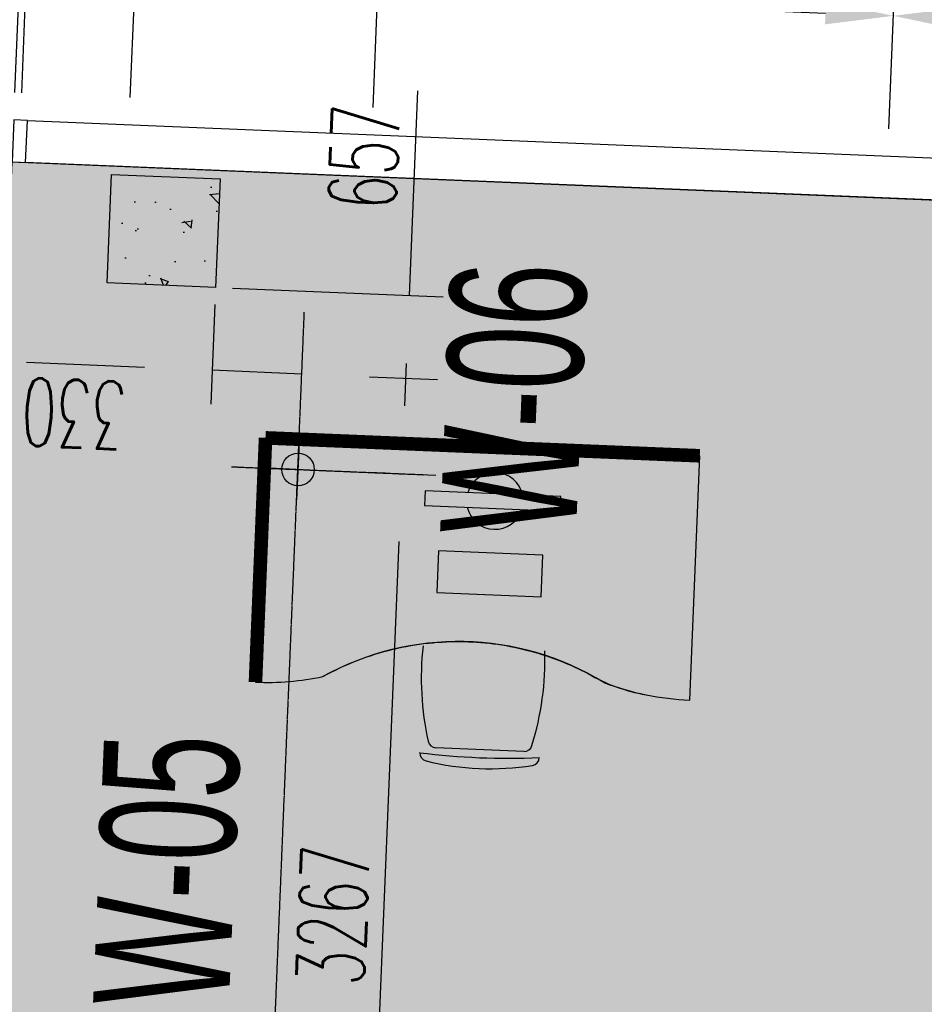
# Model space of a CAD drawing. Header units: millimetres. Extents: x 941089 to 2922714, y 799810 to 1997150.
# Tile 37 of 99: x 957283 to 960613, y 997075 to 1000700. Entities that reach past the tile are written whole.
import ezdxf

# ---------------------------------------------------------------- set-up
doc = ezdxf.new("R2010")
doc.units = ezdxf.units.MM
doc.header["$LTSCALE"] = 10
doc.header["$PDMODE"] = 3
doc.header["$PDSIZE"] = 5
for name, pattern in [('DASHDOT', [1, 0.5, -0.25, 0, -0.25]), ('FO-00 - FURN$0$CENTER2', [1.125, 0.75, -0.125, 0.125, -0.125]), ('FO-00 - FURN$0$HIDDEN2', [0.1875, 0.125, -0.0625])]:
    doc.linetypes.add(name, pattern=pattern)
doc.layers.get('DEFPOINTS').update_dxf_attribs({"color": 21})
for name, color, linetype in [('AREA NET', 21, 'DASHDOT'), ('COLS EXT-00$0$CONC-SECTION', 6, 'Continuous'), ('COLS EXT-00$0$HATCH', 22, 'Continuous'), ('FO-00 - FURN$0$DIM-GROMMETS', 21, 'Continuous'), ('FO-00 - FURN$0$FURNITURE', 22, 'Continuous'), ('FO-00 - FURN$0$GROMMETS', 2, 'Continuous'), ('FO-00$0$25', 21, 'Continuous'), ('FO-00$0$AREA GROSS', 21, 'Continuous'), ('FO-00$0$FOOTPATH - GEORGES LANE$0$25', 2, 'Continuous'), ('FO-00$0$TITLE', 21, 'Continuous'), ('L - PL-ext-00$0$WINDOW', 2, 'Continuous'), ('L - PL-ext-00$0$WINDOW DIMS', 21, 'Continuous'), ('L - PL-ext-00$0$WINDOW-SCH', 2, 'Continuous'), ('REVISION', 1, 'DASHDOT')]:
    doc.layers.add(name, color=color, linetype=linetype)
doc.layers.add('FO-00 - FURN$0$FIT OUT HATCH', color=7, linetype='FO-00 - FURN$0$HIDDEN2', true_color=0xc8e389)
doc.styles.add('FO-00 - FURN$0$Standard', font='romans.shx', dxfattribs={"width": 0.6})
doc.styles.add('L - PL-ext-00$0$SK-OFFICE-00-ELE REV A$0$STANDARD', font='ARIAL.TTF', dxfattribs={"width": 0.6, "height": 0.2})
doc.styles.add('L - PL-ext-00$0$Standard', font='romans.shx', dxfattribs={"width": 0.6})
doc.dimstyles.new('FO-00 - FURN$0$ISO-25', dxfattribs={"dimscale": 100, "dimtxt": 2.5, "dimasz": 2.5, "dimexe": 1.25, "dimexo": 0.625, "dimtad": 1, "dimdec": 0, "dimtxsty": 'FO-00 - FURN$0$Standard', "dimcen": 2.5, "dimclrd": 21, "dimclre": 21, "dimadec": 0, "dimazin": 0, "dimtfac": 1, "dimtdec": 0, "dimtmove": 0, "dimatfit": 3, "dimfxl": 0, "dimarcsym": 0})
doc.dimstyles.new('L - PL-ext-00$0$ROYCETON', dxfattribs={"dimscale": 100, "dimtxt": 2.5, "dimasz": 2.5, "dimexe": 2, "dimexo": 1, "dimgap": 1, "dimtad": 1, "dimdec": 0, "dimtxsty": 'L - PL-ext-00$0$Standard', "dimcen": 2.5, "dimclrd": 256, "dimclre": 256, "dimclrt": 2, "dimaunit": 1, "dimazin": 0, "dimtfac": 1, "dimtdec": 0, "dimtmove": 0, "dimatfit": 3, "dimfxl": 0, "dimarcsym": 0})

# ---------------------------------------------------------------- blocks, each defined once
blk = doc.blocks.new('COLS EXT-00')
at = {"layer": 'COLS EXT-00$0$HATCH'}
h = blk.add_hatch(dxfattribs=at)
h.set_pattern_fill('AR-CONC', color=256, scale=2, angle=84.0126438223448, style=0)
h.set_pattern_definition([(137.6335556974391, (30410.72573785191, 2074573.680730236), (46.89597805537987, 362.7423321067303), [38.09999999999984, -419.0999999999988]), (82.63355569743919, (30410.72573785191, 2074573.680730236), (-384.6978012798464, -54.64789089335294), [30.47999999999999, -335.2799999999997]), (188.0845556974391, (30414.63371717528, 2074603.909147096), (-337.8000312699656, 308.0956855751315), [32.37999999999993, -356.1799999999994]), (133.8177556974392, (30309.2123840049, 2074577.875845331), (106.3989269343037, 538.223822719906), [57.14999999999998, -628.6499999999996]), (184.2691556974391, (30318.07890498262, 2074622.7277927), (-474.8240141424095, 494.8361957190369), [48.57000000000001, -534.27]), (78.81755569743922, (30309.2123840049, 2074577.875845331), (-474.8231081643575, 494.836901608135), [45.71999999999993, -502.9199999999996]), (108.633555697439, (30336.68828001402, 2074627.583743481), (216.8771188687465, 294.5259709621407), [38.09999999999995, -419.0999999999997]), (53.63355569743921, (30336.68828001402, 2074627.583743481), (-362.9581015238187, 138.709072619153), [30.48000000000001, -335.28]), (159.0849556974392, (30354.76131415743, 2074652.127430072), (-146.0818366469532, 433.2342433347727), [32.37999999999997, -356.1799999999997]), (125.1335556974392, (30410.72573785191, 2074573.680730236), (-168.7107979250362, 13.15457863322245), [0, -331.216, 0, -340.36, 0, -336.55]), (95.13355569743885, (30410.72573785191, 2074573.680730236), (-194.67224341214, 141.798367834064), [0, -194.0559999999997, 0, -323.5959999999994, 0, -128.2699999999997]), (55.13355569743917, (30406.04818452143, 2074460.493340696), (22.64492457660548, 270.4768371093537), [0, -127, 0, -396.2399999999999, 0, -525.7799999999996]), (45.13355569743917, (30403.95062697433, 2074409.736663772), (-38.57695701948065, 298.1054539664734), [0, -165.1, 0, -263.1440000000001, 0, -373.3800000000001])])
h.paths.add_polyline_path([(957604.5302793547, 999730.4867839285), (957621.0467955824, 1000130.145644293), (958020.7056690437, 1000113.629443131), (958004.189152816, 999713.9705827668)])
at = {"layer": 'COLS EXT-00$0$CONC-SECTION'}
blk.add_lwpolyline([(957604.5302793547, 999730.4867839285), (957621.0467955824, 1000130.145644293), (958020.7056690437, 1000113.629443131), (958004.189152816, 999713.9705827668)], close=True, dxfattribs=at)
blk = doc.blocks.new('FO-00$0$FOOTPATH - GEORGES LANE')
at = {"layer": 'FO-00$0$FOOTPATH - GEORGES LANE$0$25'}
blk.add_open_spline([(959064.1913154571, 1003448.70421467), (958983.7471377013, 1003458.392292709), (958901.6258365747, 1003468.28437242), (958734.1163570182, 1003488.112639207), (958648.728115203, 1003498.048882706), (958474.7360435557, 1003517.564934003), (958386.1374851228, 1003527.144567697), (958205.6989434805, 1003545.510637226), (958113.8622591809, 1003554.296575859), (957926.9417988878, 1003570.584574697), (957831.8577096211, 1003578.086869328), (957656.3312818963, 1003590.045852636), (957576.4285163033, 1003594.809819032), (957414.3851616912, 1003602.802928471), (957332.2465090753, 1003606.032011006), (957165.7137715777, 1003610.600204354), (957081.3193946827, 1003611.939381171), (956910.2627860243, 1003612.341244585), (956823.5821415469, 1003611.404064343), (956647.9211886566, 1003606.827396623), (956558.9408621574, 1003603.187867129), (956378.7191543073, 1003592.746761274), (956287.4818147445, 1003585.945741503), (956102.7894055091, 1003568.685964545), (956009.337712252, 1003558.226840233), (955820.3682594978, 1003533.129030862), (955724.8499665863, 1003518.489851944), (955616.1433461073, 1003499.331511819), (955603.8633843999, 1003497.131802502), (955565.6254103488, 1003490.169952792), (955539.6304867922, 1003485.276723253), (955505.3100060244, 1003478.598507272), (955497.0341458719, 1003476.971528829), (955484.4337515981, 1003474.468830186), (955480.1259305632, 1003473.608656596), (955471.5094844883, 1003471.879106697), (955467.2037045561, 1003471.010290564), (955454.2937171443, 1003468.391765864), (955445.6968621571, 1003466.629980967), (955419.9358877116, 1003461.296700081), (955402.801360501, 1003457.677277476), (955351.5175290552, 1003446.630352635), (955317.488036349, 1003439.014191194), (955199.2281543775, 1003411.569244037), (955115.8492215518, 1003390.472729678), (954936.1793136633, 1003341.413963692), (954840.3106393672, 1003312.901752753), (954651.6117479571, 1003252.442911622), (954558.78524101, 1003220.497971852), (954370.5664887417, 1003151.530590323), (954275.3696142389, 1003114.317478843), (954110.0575502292, 1003045.931257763), (954039.2440595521, 1003015.357928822), (953899.587307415, 1002952.684999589), (953830.7419040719, 1002920.584441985), (953672.8928208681, 1002844.388614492), (953584.6134238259, 1002799.787693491), (953411.2723639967, 1002708.640247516), (953326.2112751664, 1002662.094454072), (953159.1166808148, 1002567.410627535), (953077.0858344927, 1002519.273883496), (952929.3800184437, 1002429.908444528), (952863.2678950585, 1002388.873538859), (952732.9131580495, 1002306.10042227), (952668.6678549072, 1002264.360373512), (952520.369457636, 1002166.031080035), (952437.0180489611, 1002109.224364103), (952286.2768068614, 1002004.07419408), (952218.4572540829, 1001955.822010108), (952084.7406358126, 1001859.055251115), (952018.8455056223, 1001810.54191906), (951882.318293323, 1001708.550870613), (951811.878321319, 1001655.066134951), (951673.0260759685, 1001548.225389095), (951604.6108593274, 1001494.866875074), (951443.9616342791, 1001368.224830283), (951352.5835395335, 1001295.096376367), (951188.8239912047, 1001162.725354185), (951115.9176228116, 1001103.292492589), (950972.2025410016, 1000985.528359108), (950901.3957034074, 1000927.198344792), (950761.7789554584, 1000811.935261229), (950692.9690355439, 1000755.002168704), (950557.2703250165, 1000642.821288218), (950490.3827556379, 1000587.574688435), (950358.4651393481, 1000479.036050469), (950293.4372253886, 1000425.7456922), (950165.2283571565, 1000321.401907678), (950102.0473850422, 1000270.348567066), (950004.5483762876, 1000192.351384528), (949969.5978646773, 1000164.554937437), (949900.2953529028, 1000109.809452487), (949865.9451256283, 1000082.861832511), (949825.2671539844, 1000051.198975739), (949818.6453887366, 1000046.052708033), (949807.8952827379, 1000037.711204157), (949803.7598863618, 1000034.505549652), (949794.8374618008, 1000027.596081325), (949790.0436347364, 1000023.888128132), (949780.4384043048, 1000016.46722014), (949775.6291114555, 1000012.755898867), (949761.1812139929, 1000001.619182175), (949751.5225900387, 999994.1910339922), (949722.4667685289, 999971.8943664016), (949702.9896146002, 999957.0136259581), (949644.2395963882, 999912.3127578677), (949604.6482281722, 999882.4341596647), (949524.6224667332, 999822.4656686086), (949484.188506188, 999792.3761072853), (949373.6896686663, 999710.6229805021), (949302.8361471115, 999658.709551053), (949158.7824256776, 999553.8165886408), (949085.5851894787, 999500.8391878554), (948936.9618373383, 999393.5202530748), (948861.5357125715, 999339.1787714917), (948708.5922621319, 999228.8081963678), (948631.0673332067, 999172.7738023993), (948474.069424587, 999058.6526730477), (948394.5976945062, 999000.56684933), (948247.1163303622, 998891.7249196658), (948179.370991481, 998841.3339159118), (948019.7708056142, 998721.3255227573), (947927.4719892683, 998650.9431356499), (947741.2649614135, 998506.1638308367), (947647.3563732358, 998431.7664146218), (947490.8693643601, 998304.7569218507), (947428.6289300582, 998253.4563204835), (947303.769110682, 998148.6995465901), (947241.1534633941, 998095.2462702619), (947150.5865642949, 998016.3953868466), (947122.7234457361, 997991.9273852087), (947039.0911475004, 997917.8179917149), (946983.2785877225, 997867.470949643), (946914.4178211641, 997804.1209508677), (946901.3665485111, 997792.0594989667), (946866.4689850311, 997759.6586241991), (946844.7086301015, 997739.2978173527), (946801.3712361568, 997698.4350352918), (946779.7925307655, 997677.9315130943), (946715.3254255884, 997616.2083466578), (946672.7060399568, 997574.7761198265), (946545.9160925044, 997449.6588098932), (946462.8143153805, 997365.1539594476), (946299.414265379, 997194.1059559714), (946219.1161062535, 997107.5628452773), (946018.2901870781, 996884.9212568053), (945899.6759710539, 996747.510342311), (945668.8820146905, 996468.6657475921), (945556.697972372, 996327.2268498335), (945338.6124489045, 996040.7737585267), (945232.7108733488, 995895.7593940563), (945027.0587886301, 995602.5833716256), (944927.3092234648, 995454.4232344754), (944733.8387219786, 995155.3502758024), (944640.117330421, 995004.436208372), (944458.6031867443, 994700.2332077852), (944370.8104282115, 994546.9441897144), (944254.6140997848, 994335.6974608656), (944223.6861955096, 994278.6088514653), (944176.4662119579, 994190.1171385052), (944159.8961537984, 994158.8040265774), (944129.7816056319, 994101.4190292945), (944116.2008266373, 994075.3594778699), (944089.1901725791, 994023.1674619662), (944075.761921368, 993997.0380236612), (944035.7086563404, 993918.5503430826), (944009.3151323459, 993866.0927347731), (943931.0625640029, 993708.3298632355), (943880.1315428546, 993602.6345484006), (943731.0662153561, 993284.0479390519), (943636.6599588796, 993069.6559297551), (943406.5478719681, 992513.0649011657), (943278.244931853, 992168.1468102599), (943046.7066778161, 991470.4439341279), (942943.4711497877, 991117.6590771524), (942845.5998861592, 990733.0322146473), (942838.4201292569, 990704.4765311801), (942828.7288653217, 990665.4630901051), (942826.1446908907, 990655.0137249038), (942821.0005823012, 990634.119497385), (942818.4398807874, 990623.6716238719), (942810.791739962, 990592.3258239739), (942805.7382642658, 990571.4257183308), (942790.7129383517, 990508.7174798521), (942780.8761876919, 990466.9014269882), (942768.9304654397, 990415.1730582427), (942766.6556986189, 990405.2790285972), (942762.1253961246, 990385.4878076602), (942759.8704886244, 990375.5932859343), (942753.1363361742, 990345.9130603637), (942748.6876612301, 990326.1306963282), (942735.462628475, 990266.7975429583), (942726.8072619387, 990227.2606954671), (942701.3148513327, 990108.710440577), (942684.9514735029, 990029.7573578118), (942621.1814890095, 989710.64024611), (942578.7774244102, 989471.2408358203), (942511.6918216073, 989045.573547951), (942485.1599154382, 988858.8706761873), (942437.3985014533, 988487.11552512), (942416.1677572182, 988302.0549411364), (942378.3301021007, 987933.7872899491), (942361.72319848, 987750.579944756), (942332.4832768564, 987386.2260356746), (942319.8503445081, 987205.0802377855), (942297.9337138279, 986845.048404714), (942288.649979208, 986666.1587802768), (942272.8340812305, 986310.8379953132), (942266.3019655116, 986134.4066839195), (942255.4143737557, 985784.2153162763), (942251.0589441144, 985610.4560071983), (942243.9709902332, 985265.8289878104), (942241.2385325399, 985094.9584609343), (942236.8652467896, 984756.3434668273), (942235.224421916, 984588.5989152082), (942232.5227303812, 984256.4932737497), (942231.4618060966, 984092.1340141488), (942229.4283538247, 983767.0669468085), (942228.455945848, 983606.3617387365), (942226.1304612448, 983288.9034343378), (942224.7773448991, 983132.1510341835), (942222.5984129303, 982941.4141697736), (942222.1632838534, 982905.4081023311), (942221.2425851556, 982833.6435515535), (942220.7556225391, 982797.7784196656), (942219.2188628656, 982690.2215802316), (942218.0931959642, 982618.569157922), (942215.6607606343, 982475.2956965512), (942214.3540508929, 982403.6761788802), (942210.1949435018, 982188.7735369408), (942207.1034298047, 982045.445689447), (942200.4589508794, 981758.1739576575), (942196.9059786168, 981614.2305189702), (942188.2958447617, 981277.399780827), (942183.1299193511, 981084.0886554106), (942172.7398660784, 980694.4604119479), (942167.5157688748, 980498.1434070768), (942157.4656039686, 980101.5008008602), (942152.6395745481, 979901.1738531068), (942143.85657964, 979495.5655980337), (942139.8997686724, 979290.2848235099), (942133.3364399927, 978873.875450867), (942130.730060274, 978662.7469749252), (942127.3541180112, 978233.784181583), (942126.5847191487, 978015.9507896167), (942127.7537183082, 977355.495524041), (942133.0905076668, 976901.8633128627), (942146.436637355, 976366.3045295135), (942148.1482441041, 976302.0204210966), (942150.2264926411, 976228.7922615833), (942150.4727364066, 976220.1856829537), (942150.9701294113, 976202.9423228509), (942151.221202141, 976194.3086368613), (942151.9817743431, 976168.3719704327), (942152.4986275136, 976151.0333826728), (942154.0804160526, 976098.8784224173), (942155.1765753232, 976063.9228705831), (942158.6046477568, 975958.5247010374), (942161.0760139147, 975887.5515074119), (942167.7527982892, 975710.2965455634), (942172.22400805, 975603.2568695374), (942182.4212499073, 975386.7605162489), (942188.1473642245, 975277.2969933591), (942201.1436385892, 975056.282065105), (942208.4136244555, 974944.730674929), (942224.8077208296, 974719.844163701), (942233.9312537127, 974606.5106013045), (942254.3731684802, 974378.301482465), (942265.6911430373, 974263.4287308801), (942286.9636775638, 974068.4352698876), (942296.2412646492, 973988.6600145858), (942319.7502227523, 973799.5833655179), (942334.5602652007, 973690.026792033), (942367.0768248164, 973469.9651783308), (942384.7828469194, 973359.4600854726), (942420.271592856, 973156.2755141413), (942437.5381652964, 973063.7329661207), (942474.6863160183, 972878.0459361), (942494.5672569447, 972784.9051074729), (942537.2876691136, 972598.052262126), (942560.127078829, 972504.3390588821), (942609.1607753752, 972316.3643623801), (942635.3624121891, 972222.072412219), (942691.6089849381, 972032.9026787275), (942721.6535983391, 971938.0242494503), (942773.6593491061, 971784.54223025), (942794.2487962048, 971726.1129073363), (942837.2350247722, 971609.0346524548), (942859.6313287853, 971550.3877809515), (942912.2139894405, 971418.2705437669), (942942.9505317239, 971344.7467304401), (943007.8261926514, 971197.4861424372), (943041.9616851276, 971123.7552218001), (943114.0392689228, 970976.1331915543), (943151.978760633, 970902.2492592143), (943232.0611736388, 970754.5207471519), (943274.2045840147, 970680.6755764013), (943332.6465177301, 970583.7896485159), (943346.868283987, 970560.6071021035), (943375.7834239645, 970514.2814427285), (943390.4780589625, 970491.136239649), (943435.2931851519, 970421.7699564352), (943466.1450324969, 970375.6176465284), (943529.6353667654, 970283.9842116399), (943562.2567514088, 970238.5006768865), (943641.2569341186, 970132.2770178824), (943688.5024167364, 970071.6854766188), (943787.0576516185, 969951.5317832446), (943838.3682324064, 969891.9692367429), (943923.3314224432, 969798.3870293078), (943955.6016222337, 969763.9044399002), (944003.2999147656, 969714.5197579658), (944018.1291377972, 969699.3779910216), (944048.0810299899, 969669.2242893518), (944063.2056514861, 969654.2103250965), (944109.0278051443, 969609.369737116), (944140.1738288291, 969579.7443053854), (944225.4005315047, 969501.0293930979), (944280.5884367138, 969452.4969696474), (944394.3734538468, 969357.5098465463), (944452.9744288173, 969311.0534304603), (944555.9609121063, 969233.7635329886), (944599.5328744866, 969202.3094140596), (944688.2904685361, 969140.7788417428), (944733.4701530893, 969110.7065117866), (944789.1120480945, 969075.2063338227), (944798.8380966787, 969069.0564603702), (944811.9529270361, 969060.8385818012), (944815.3118030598, 969058.7404280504), (944825.4004098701, 969052.4581552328), (944832.1610837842, 969048.2745075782), (944845.6919040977, 969039.9541172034), (944852.4679227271, 969035.8136687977), (944872.8280197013, 969023.451320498), (944886.4441363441, 969015.288412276), (944910.8154100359, 969000.8633908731), (944921.5538859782, 968994.5712204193), (944938.6408678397, 968984.6600555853), (944944.9770097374, 968981.0067853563), (944957.6123352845, 968973.764759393), (944963.9327021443, 968970.1637765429), (944982.9013304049, 968959.4207285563), (944995.5571169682, 968952.3385668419), (945033.5499924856, 968931.3300685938), (945058.9127319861, 968917.6416668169), (945142.9182836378, 968873.3773024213), (945201.6500955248, 968844.1595731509), (945319.069783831, 968788.9207571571), (945377.7551767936, 968762.9005377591), (945494.8483809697, 968713.8865975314), (945553.2565679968, 968690.892453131), (945656.7454472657, 968652.510176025), (945701.9180951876, 968636.5641767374), (945800.2061853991, 968603.5074080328), (945853.24617574, 968586.7250103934), (945905.9999999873, 968570.9999999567)], degree=3, knots=[0, 0, 0, 0, 234.7028342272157, 234.7028342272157, 469.4056684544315, 469.4056684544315, 704.1085026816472, 704.1085026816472, 938.8113369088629, 938.8113369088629, 1173.514171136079, 1173.514171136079, 1364.728332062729, 1364.728332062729, 1555.94249298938, 1555.94249298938, 1747.156653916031, 1747.156653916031, 1938.370814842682, 1938.370814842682, 2129.584975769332, 2129.584975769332, 2320.799136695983, 2320.799136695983, 2512.013297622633, 2512.013297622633, 2703.227458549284, 2703.227458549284, 2727.547958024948, 2727.547958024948, 2778.838056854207, 2778.838056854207, 2795.121393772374, 2795.121393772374, 2803.613658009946, 2803.613658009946, 2812.105922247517, 2812.105922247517, 2829.09045072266, 2829.09045072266, 2863.059507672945, 2863.059507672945, 2930.997621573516, 2930.997621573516, 3100.299360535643, 3100.299360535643, 3300.514279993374, 3300.514279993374, 3500.729199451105, 3500.729199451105, 3713.272775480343, 3713.272775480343, 3876.545400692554, 3876.545400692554, 4039.818025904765, 4039.818025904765, 4256.178418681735, 4256.178418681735, 4472.538811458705, 4472.538811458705, 4688.899204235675, 4688.899204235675, 4869.023306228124, 4869.023306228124, 5049.147408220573, 5049.147408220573, 5290.588329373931, 5290.588329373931, 5493.60150722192, 5493.60150722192, 5696.614685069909, 5696.614685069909, 5920.057394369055, 5920.057394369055, 6143.500103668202, 6143.500103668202, 6452.081420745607, 6452.081420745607, 6706.694653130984, 6706.694653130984, 6961.307885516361, 6961.307885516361, 7215.921117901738, 7215.921117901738, 7470.534350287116, 7470.534350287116, 7725.147582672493, 7725.147582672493, 7979.76081505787, 7979.76081505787, 8123.935636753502, 8123.935636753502, 8268.110458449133, 8268.110458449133, 8296.20191762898, 8296.20191762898, 8313.795640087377, 8313.795640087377, 8334.203572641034, 8334.203572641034, 8354.61150519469, 8354.61150519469, 8395.427370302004, 8395.427370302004, 8477.05910051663, 8477.05910051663, 8640.322560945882, 8640.322560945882, 8803.586021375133, 8803.586021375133, 9081.962935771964, 9081.962935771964, 9360.339850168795, 9360.339850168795, 9638.716764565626, 9638.716764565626, 9917.093678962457, 9917.093678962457, 10195.47059335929, 10195.47059335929, 10428.07212613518, 10428.07212613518, 10739.08004691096, 10739.08004691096, 11050.08796768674, 11050.08796768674, 11254.1066023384, 11254.1066023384, 11458.12523699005, 11458.12523699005, 11548.68198361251, 11548.68198361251, 11729.79547685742, 11729.79547685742, 11772.15042231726, 11772.15042231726, 11843.05655320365, 11843.05655320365, 11913.96268409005, 11913.96268409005, 12055.77494586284, 12055.77494586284, 12339.39946940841, 12339.39946940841, 12623.02399295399, 12623.02399295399, 13061.1539631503, 13061.1539631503, 13499.28393334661, 13499.28393334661, 13937.41390354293, 13937.41390354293, 14375.54387373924, 14375.54387373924, 14813.67384393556, 14813.67384393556, 15251.80381413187, 15251.80381413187, 15413.52053762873, 15413.52053762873, 15501.9148491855, 15501.9148491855, 15575.32283719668, 15575.32283719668, 15648.73082520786, 15648.73082520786, 15795.54680123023, 15795.54680123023, 16089.17875327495, 16089.17875327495, 16676.44265736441, 16676.44265736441, 17600.81317776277, 17600.81317776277, 18525.18369816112, 18525.18369816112, 18599.25546792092, 18599.25546792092, 18626.3081820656, 18626.3081820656, 18653.36089621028, 18653.36089621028, 18707.46632449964, 18707.46632449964, 18815.67718107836, 18815.67718107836, 18841.30103072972, 18841.30103072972, 18866.92488038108, 18866.92488038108, 18918.17257968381, 18918.17257968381, 19020.66797828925, 19020.66797828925, 19225.65877550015, 19225.65877550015, 19850.17381685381, 19850.17381685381, 20341.37674568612, 20341.37674568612, 20832.57967451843, 20832.57967451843, 21323.78260335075, 21323.78260335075, 21814.98553218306, 21814.98553218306, 22306.18846101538, 22306.18846101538, 22797.39138984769, 22797.39138984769, 23288.59431868, 23288.59431868, 23779.79724751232, 23779.79724751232, 24271.00017634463, 24271.00017634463, 24762.20310517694, 24762.20310517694, 25253.40603400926, 25253.40603400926, 25744.60896284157, 25744.60896284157, 25859.36336154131, 25859.36336154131, 25974.11776024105, 25974.11776024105, 26203.62655764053, 26203.62655764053, 26433.13535504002, 26433.13535504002, 26892.15294983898, 26892.15294983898, 27351.17054463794, 27351.17054463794, 27962.2002371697, 27962.2002371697, 28573.22992970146, 28573.22992970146, 29184.25962223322, 29184.25962223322, 29795.28931476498, 29795.28931476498, 30406.31900729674, 30406.31900729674, 31017.3486998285, 31017.3486998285, 32227.41040477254, 32227.41040477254, 32391.50469950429, 32391.50469950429, 32413.35618769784, 32413.35618769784, 32435.20767589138, 32435.20767589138, 32478.91065227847, 32478.91065227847, 32566.31660505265, 32566.31660505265, 32741.12851060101, 32741.12851060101, 32998.96323686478, 32998.96323686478, 33256.79796312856, 33256.79796312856, 33514.63268939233, 33514.63268939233, 33772.46741565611, 33772.46741565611, 34030.30214191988, 34030.30214191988, 34207.64421407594, 34207.64421407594, 34449.15466472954, 34449.15466472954, 34690.66511538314, 34690.66511538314, 34891.49587849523, 34891.49587849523, 35092.32664160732, 35092.32664160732, 35293.15740471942, 35293.15740471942, 35493.98816783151, 35493.98816783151, 35694.8189309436, 35694.8189309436, 35817.94031034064, 35817.94031034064, 35941.06168973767, 35941.06168973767, 36094.85904719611, 36094.85904719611, 36248.65640465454, 36248.65640465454, 36402.45376211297, 36402.45376211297, 36556.2511195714, 36556.2511195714, 36604.64936185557, 36604.64936185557, 36653.04760413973, 36653.04760413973, 36749.84408870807, 36749.84408870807, 36845.8265800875, 36845.8265800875, 36974.98269513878, 36974.98269513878, 37104.13881019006, 37104.13881019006, 37180.35989681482, 37180.35989681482, 37214.23804049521, 37214.23804049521, 37248.1161841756, 37248.1161841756, 37315.87247153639, 37315.87247153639, 37430.00806221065, 37430.00806221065, 37544.14365288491, 37544.14365288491, 37625.11343835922, 37625.11343835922, 37706.08322383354, 37706.08322383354, 37723.16139005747, 37723.16139005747, 37729.03180417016, 37729.03180417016, 37740.77263239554, 37740.77263239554, 37752.51346062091, 37752.51346062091, 37775.99511707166, 37775.99511707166, 37794.40959209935, 37794.40959209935, 37805.22271384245, 37805.22271384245, 37816.03583558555, 37816.03583558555, 37837.66207907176, 37837.66207907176, 37880.91456604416, 37880.91456604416, 37980.79752280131, 37980.79752280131, 38080.68047955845, 38080.68047955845, 38180.5634363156, 38180.5634363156, 38258.3630431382, 38258.3630431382, 38350.5069748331, 38350.5069748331, 38350.5069748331, 38350.5069748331], dxfattribs=at)
blk = doc.blocks.new('FO-00')
at = {"layer": 'FO-00$0$25'}
blk.add_hatch(color=254, dxfattribs=at).paths.add_polyline_path([(962106.8987836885, 976297.2239714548), (962063.7353196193, 975252.9423305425), (956064.7690674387, 975500.8662472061), (956819.1900286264, 993755.4122532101), (957034.0028341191, 993746.5345119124), (957074.0606191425, 994715.7070340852), (957029.100288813, 994717.5650525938), (957254.7045554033, 1000176.314652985), (961815.2599551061, 999987.8369874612), (961813.4033574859, 999942.9133555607), (962465.0899570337, 999915.9805901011), (962451.1405992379, 999578.4509672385), (962850.7989670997, 999561.9347869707), (962867.3159889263, 999961.593626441), (962785.1437433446, 999964.9896248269), (962791.4520379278, 1000117.63012248), (969658.4892098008, 999833.8382499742), (969650.2307017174, 999634.0088301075), (973094.2068186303, 999491.9181415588), (973087.0244789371, 999317.8335015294), (974330.1278479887, 999266.5458676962), (974344.7169213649, 999639.812990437), (980603.4578756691, 999381.373799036), (980587.9599863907, 999007.8922684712), (981801.067812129, 998957.7596823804), (981787.2618563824, 998623.6939134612), (982186.9201903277, 998607.1769125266), (982215.8511597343, 999304.7636381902), (988737.4474786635, 999035.2164012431), (988737.4474786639, 999035.2164012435), (988964.3261992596, 999024.2121996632), (988817.7443339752, 995529.016360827), (988645.0329914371, 991316.3764288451), (994995.8241409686, 991065.907416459), (995186.0741450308, 991058.0129224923), (994995.8241409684, 991065.9074164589), (994970.9483272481, 990466.423310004), (995161.2998429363, 990458.524603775), (994864.0054258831, 983264.597220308), (994673.7599648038, 983272.4915257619), (994648.8841510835, 982673.0074193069), (994839.2311237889, 982665.1089015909), (994537.7592497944, 975370.0954561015), (994352.9503073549, 975377.7641712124), (994336.3661164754, 974978.1081133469), (994521.2430483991, 974970.4365769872), (994466.7391851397, 973651.552629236), (994631.5140903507, 973645.1856791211), (994522.8902484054, 970907.8481661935), (989272.449074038, 971124.3639386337), (989710.8259843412, 981776.0426928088), (985249.6334643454, 981960.4044771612), (985342.1791533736, 984209.1122034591), (981645.3085827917, 984361.2568951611), (981527.4990843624, 981498.6801878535), (981439.7428365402, 979366.3509124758), (981353.3712736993, 977267.6612843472), (984800.4446312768, 977125.5863217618), (984714.7320511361, 975047.0970511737), (981578.6022689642, 972159.6392714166), (969604.9033248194, 972654.4913438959), (969742.4060358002, 975981.5256183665)])
at = {"layer": 'FO-00$0$AREA GROSS', "color": 3}
blk.add_lwpolyline([(962063.7353196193, 975252.9423305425), (956064.7690674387, 975500.8662472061), (956819.1900286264, 993755.4122532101), (957034.0028341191, 993746.5345119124), (957074.0606191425, 994715.7070340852), (957029.100288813, 994717.5650525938), (957254.7045554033, 1000176.314652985), (961815.2599551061, 999987.8369874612)], dxfattribs=at)
at = {"layer": 'FO-00$0$TITLE', "rotation": 0.0001860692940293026}
blk.add_blockref('FO-00$0$FOOTPATH - GEORGES LANE', (-58.35534270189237, 201.5193197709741, -8.745061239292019e-08), dxfattribs=at)
blk = doc.blocks.new('FO-00 - FURN$0$CHAIR 1')
at = {"layer": 'FO-00 - FURN$0$FURNITURE'}
for p, q in [((-444.3710210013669, 392.7104105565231), (-444.3710226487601, 393.5127245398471)), ((-386.5500131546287, 372.7105292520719), (-62.1919465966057, 372.7111952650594)), ((-4.371022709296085, 393.5136278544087), (-4.371021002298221, 392.7113140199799))]:
    blk.add_line(p, q, dxfattribs=at)
for centre, radius, start, end in [((-224.3691105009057, -537.7891377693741), 980.5000000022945, 78.46914097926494, 101.5310942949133), ((-414.3710225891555, 393.5127861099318), 29.99999999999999, 101.5310942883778, 180.0001175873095), ((-224.365630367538, -2232.984523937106), 2635.695386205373, 85.2121005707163, 94.78813468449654), ((-34.37102258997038, 393.5135662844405), 29.99999999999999, 0.0001175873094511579, 78.46914101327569), ((-386.5499515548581, 342.7105292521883), 29.99999999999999, 90.00011764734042, 165.1613341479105), ((-62.19188499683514, 342.7111952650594), 29.99999999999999, 14.83890114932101, 90.00011764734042), ((623.1296308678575, 75.21260245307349), 1074.50570019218, 165.1613341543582, 184.0138869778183), ((-1071.870368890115, 75.20912206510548), 1074.50570019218, 355.9863483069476, 14.83890113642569)]:
    blk.add_arc(centre, radius, start, end, dxfattribs=at)
blk = doc.blocks.new('FO-00 - FURN$0$A$C026F0A20')
at = {"layer": 'FO-00 - FURN$0$GROMMETS'}
for p, q in [((199.9999995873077, -300.6644502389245), (199.9999995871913, -88.52190573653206)), ((83.3502205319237, -199.9999999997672), (304.836742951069, -199.9999999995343)), ((199.9999995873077, -199.9999999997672), (199.9999995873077, -300.6644502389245))]:
    blk.add_line(p, q, dxfattribs=at)
blk.add_circle((199.9999995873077, -199.9999999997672), 60, dxfattribs=at)
blk = doc.blocks.new('*D565')
at = {"layer": 'DEFPOINTS', "color": 0}
for p in [(958343.4815523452, 999042.447357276), (958690.4935024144, 999028.1068295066), (958208.5700700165, 995777.9048787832)]:
    blk.add_point(p, dxfattribs=at)
at = {"layer": 'FO-00 - FURN$0$DIM-GROMMETS', "color": 21, "lineweight": -2}
for p, q in [((958405.9282513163, 999039.8667008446), (958815.3869003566, 999022.9455166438)), ((958565.9064711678, 996013.3510714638), (958680.170876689, 998778.3200336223)), ((958271.0167689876, 995775.3242223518), (958680.4772433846, 995758.4029627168))]:
    blk.add_line(p, q, dxfattribs=at)
at = {"layer": 'FO-00 - FURN$0$DIM-GROMMETS', "color": 21}
for points in [[(958638.5397440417, 998780.0404712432), (958721.8020093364, 998776.5995960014), (958690.4935024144, 999028.1068295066)], [(958524.2753385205, 996015.0715090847), (958607.5376038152, 996011.6306338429), (958555.5838454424, 995763.5642755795)]]:
    blk.add_solid(points, dxfattribs=at)
at = {"layer": 'FO-00 - FURN$0$DIM-GROMMETS', "color": 0, "insert": (958435.6985770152, 997403.577521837), "char_height": 250, "attachment_point": 5, "rotation": 87.63355569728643, "style": 'FO-00 - FURN$0$Standard'}
blk.add_mtext('3267', dxfattribs=at)
blk = doc.blocks.new('*D596')
at = {"layer": 'DEFPOINTS', "color": 0}
for p in [(958004.1892887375, 999713.9705771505), (958717.4748785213, 999684.4935179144), (958690.4940678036, 999028.1022876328, -18.00126745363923)]:
    blk.add_point(p, dxfattribs=at)
at = {"layer": 'FO-00 - FURN$0$DIM-GROMMETS', "color": 21, "lineweight": -2}
for p, q in [((958717.4748785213, 999684.4935179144), (958748.5902217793, 1000437.422288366)), ((958066.6359877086, 999711.3899207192), (958842.3682764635, 999679.3322050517)), ((958700.6718941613, 999277.895067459), (958707.1522527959, 999434.7067220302)), ((958628.0473688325, 999030.6829440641), (958565.4558704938, 999033.2695844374))]:
    blk.add_line(p, q, dxfattribs=at)
at = {"layer": 'FO-00 - FURN$0$DIM-GROMMETS', "color": 21}
for points in [[(958665.5211201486, 999436.4271596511), (958748.7833854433, 999432.9862844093), (958717.4748785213, 999684.4935179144)], [(958659.040761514, 999279.6155050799), (958742.3030268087, 999276.1746298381), (958690.3492684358, 999028.1082715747)]]:
    blk.add_solid(points, dxfattribs=at)
at = {"layer": 'FO-00 - FURN$0$DIM-GROMMETS', "color": 0, "insert": (958550.8537660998, 1000193.593270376), "char_height": 250, "attachment_point": 5, "rotation": 87.63355569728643, "style": 'FO-00 - FURN$0$Standard'}
blk.add_mtext('657', dxfattribs=at)
blk = doc.blocks.new('*D809')
at = {"layer": 'DEFPOINTS', "color": 0}
for p in [(957311.3738902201, 1001547.532126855), (957261.1043654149, 1000331.17290972), (961796.6814822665, 1000143.73710705)]:
    blk.add_point(p, dxfattribs=at)
at = {"layer": 'L - PL-ext-00$0$WINDOW DIMS', "lineweight": -2}
for p, q in [((957265.2336266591, 1000431.087619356), (957319.6324127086, 1001747.361546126)), ((961597.1638245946, 1001370.409595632), (957561.1606643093, 1001537.208973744)), ((961800.8107435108, 1000243.651816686), (961855.2091211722, 1001559.915861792))]:
    blk.add_line(p, q, dxfattribs=at)
at = {"layer": 'L - PL-ext-00$0$WINDOW DIMS'}
for points in [[(957562.8811898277, 1001578.840102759), (957559.4401387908, 1001495.57784473), (957311.3738902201, 1001547.532126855)], [(961598.884350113, 1001412.040724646), (961595.443299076, 1001328.778466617), (961846.9505986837, 1001360.086442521)]]:
    blk.add_solid(points, dxfattribs=at)
at = {"layer": 'L - PL-ext-00$0$WINDOW DIMS', "color": 2, "insert": (959588.4530822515, 1001678.617381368), "char_height": 250, "attachment_point": 5, "rotation": 357.6334347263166, "style": 'L - PL-ext-00$0$Standard'}
blk.add_mtext('4539', dxfattribs=at)
blk = doc.blocks.new('*D810')
at = {"layer": 'DEFPOINTS', "color": 0}
for p in [(957707.0479061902, 1000829.160145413), (957685.7422782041, 1000313.633152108), (958579.7033778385, 1000276.687721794, -1.968439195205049e-09)]:
    blk.add_point(p, dxfattribs=at)
at = {"layer": 'L - PL-ext-00$0$WINDOW DIMS', "lineweight": -2}
for p, q in [((957689.8715394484, 1000413.547861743), (957715.3064286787, 1001028.989564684)), ((958583.8326390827, 1000376.602431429), (958609.2675254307, 1000992.044064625)), ((958351.222228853, 1000802.537798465), (957956.8346802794, 1000818.836992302))]:
    blk.add_line(p, q, dxfattribs=at)
at = {"layer": 'L - PL-ext-00$0$WINDOW DIMS'}
for points in [[(957958.5552057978, 1000860.468121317), (957955.1141547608, 1000777.205863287), (957707.0479061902, 1000829.160145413)], [(958352.9427543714, 1000844.16892748), (958349.5017033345, 1000760.90666945), (958601.0090029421, 1000792.214645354)]]:
    blk.add_solid(points, dxfattribs=at)
at = {"layer": 'L - PL-ext-00$0$WINDOW DIMS', "color": 2, "insert": (958163.8108710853, 1001047.390100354), "char_height": 250, "attachment_point": 5, "rotation": 357.6334347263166, "style": 'L - PL-ext-00$0$Standard'}
blk.add_mtext('EQ.', dxfattribs=at)
blk = doc.blocks.new('*D811')
at = {"layer": 'DEFPOINTS', "color": 0}
for p in [(957307.3890676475, 1000845.677190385), (957286.0834396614, 1000330.15019708), (957685.7422782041, 1000313.633152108)]:
    blk.add_point(p, dxfattribs=at)
at = {"layer": 'L - PL-ext-00$0$WINDOW DIMS', "lineweight": -2}
for p, q in [((957290.2127009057, 1000430.064906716), (957315.647590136, 1001045.506609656)), ((957689.8715394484, 1000413.547861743), (957715.3064286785, 1001028.989564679)), ((957057.6022935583, 1000856.000343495), (956807.8155194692, 1000866.323496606)), ((957707.0479061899, 1000829.160145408), (957307.3890676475, 1000845.677190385)), ((957956.8346802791, 1000818.836992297), (958206.6214543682, 1000808.513839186))]:
    blk.add_line(p, q, dxfattribs=at)
at = {"layer": 'L - PL-ext-00$0$WINDOW DIMS'}
for points in [[(957059.3228190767, 1000897.63147251), (957055.8817680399, 1000814.369214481), (957307.3890676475, 1000845.677190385)], [(957958.5552057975, 1000860.468121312), (957955.1141547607, 1000777.205863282), (957707.0479061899, 1000829.160145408)]]:
    blk.add_solid(points, dxfattribs=at)
at = {"layer": 'L - PL-ext-00$0$WINDOW DIMS', "color": 2, "insert": (957516.5093247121, 1001062.226764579), "char_height": 250, "attachment_point": 5, "rotation": 357.6334347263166, "style": 'L - PL-ext-00$0$Standard'}
blk.add_mtext('400', dxfattribs=at)
blk = doc.blocks.new('*D816')
at = {"layer": 'DEFPOINTS', "color": 0}
for p in [(960499.3885354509, 1000713.758679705), (960478.0829176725, 1000198.231933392, -1.968439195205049e-09), (961372.0440379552, 1000161.286352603)]:
    blk.add_point(p, dxfattribs=at)
at = {"layer": 'L - PL-ext-00$0$WINDOW DIMS', "lineweight": -2}
for p, q in [((960482.2121789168, 1000298.146643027), (960507.6470579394, 1000913.588098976)), ((961376.1732991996, 1000261.201062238), (961401.6081815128, 1000876.642597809)), ((961143.5628849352, 1000687.136331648), (960749.17530954, 1000703.435526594))]:
    blk.add_line(p, q, dxfattribs=at)
at = {"layer": 'L - PL-ext-00$0$WINDOW DIMS'}
for points in [[(960750.8958350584, 1000745.066655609), (960747.4547840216, 1000661.804397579), (960499.3885354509, 1000713.758679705)], [(961145.2834104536, 1000728.767460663), (961141.8423594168, 1000645.505202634), (961393.3496590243, 1000676.813178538)]]:
    blk.add_solid(points, dxfattribs=at)
at = {"layer": 'L - PL-ext-00$0$WINDOW DIMS', "color": 2, "insert": (960956.1515137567, 1000931.988634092), "char_height": 250, "attachment_point": 5, "rotation": 357.6334347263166, "style": 'L - PL-ext-00$0$Standard'}
blk.add_mtext('EQ.', dxfattribs=at)
blk = doc.blocks.new('*D817')
at = {"layer": 'DEFPOINTS', "color": 0}
for p in [(960499.388535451, 1000713.758679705), (958579.7033778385, 1000276.687721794, -1.968439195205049e-09), (960478.0829176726, 1000198.231933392, -1.968439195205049e-09)]:
    blk.add_point(p, dxfattribs=at)
at = {"layer": 'L - PL-ext-00$0$WINDOW DIMS', "lineweight": -2}
for p, q in [((958583.8326390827, 1000376.602431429), (958609.267525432, 1000992.04406466)), ((960482.2121789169, 1000298.146643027), (960507.6470579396, 1000913.588098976)), ((958850.7957770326, 1000781.891492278), (960249.6017613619, 1000724.081832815))]:
    blk.add_line(p, q, dxfattribs=at)
at = {"layer": 'L - PL-ext-00$0$WINDOW DIMS'}
for points in [[(958852.516302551, 1000823.522621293), (958849.0752515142, 1000740.260363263), (958601.0090029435, 1000792.214645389)], [(960251.3222868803, 1000765.71296183), (960247.8812358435, 1000682.450703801), (960499.388535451, 1000713.758679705)]]:
    blk.add_solid(points, dxfattribs=at)
at = {"layer": 'L - PL-ext-00$0$WINDOW DIMS', "color": 2, "insert": (959559.489606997, 1000977.794759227), "char_height": 250, "attachment_point": 5, "rotation": 357.6334347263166, "style": 'L - PL-ext-00$0$Standard'}
blk.add_mtext('1900', dxfattribs=at)
blk = doc.blocks.new('FO-00 - FURN')
at = {"layer": 'FO-00 - FURN$0$FIT OUT HATCH'}
h = blk.add_hatch(color=256, dxfattribs=at)
edge = h.paths.add_edge_path()
edge.add_line((959749.5761030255, 998195.1227921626), (959786.7310980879, 999094.3555241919))
edge.add_line((959786.7310980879, 999094.3555241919), (958188.0989271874, 999160.4149910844))
edge.add_line((958188.0989271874, 999160.4149910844), (958150.8961795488, 998261.1842332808))
edge.add_arc((958192.6250894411, 999269.9476428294), 1009.626128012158, 267.6312304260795, 281.8113630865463)
edge.add_arc((958897.5674228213, 997384.3288693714), 1026.429255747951, 103.50498482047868, 119.04206775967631, ccw=False)
edge.add_arc((958897.5674228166, 997384.3288693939), 1026.429255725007, 88.78893888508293, 103.50498482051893, ccw=False)
edge.add_arc((958897.5674228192, 997384.3288693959), 1026.429255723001, 74.93314871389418, 88.78893888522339, ccw=False)
edge.add_arc((958897.5674228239, 997384.3288694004), 1026.429255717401, 62.23077451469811, 74.93314871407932, ccw=False)
edge.add_arc((959694.0798350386, 998833.6644490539), 627.7868548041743, 239.5358634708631, 260.3504455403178)
edge.add_arc((959791.2615985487, 999203.8929395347), 1009.631098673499, 258.4348852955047, 267.6337078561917)
edge.add_arc((959749.5760482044, 998195.1227784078), 5.652027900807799e-05, 341.1826418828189, 374.0849872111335)
h.paths.add_polyline_path([(958818.8332702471, 998591.1359642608), (959202.2538747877, 998575.2920689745), (959208.6074088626, 998729.0469273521), (958825.186804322, 998744.8908226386)], flags=16)
h.paths.add_polyline_path([(958773.3319158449, 998911.7131010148), (959272.7193401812, 998891.0771676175), (959274.9148938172, 998944.2093353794), (958775.5274694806, 998964.845268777)], flags=16)
edge = h.paths.add_edge_path(flags=16)
edge.add_arc((959032.551991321, 998928.2963781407), 104.4210231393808, 192.7732300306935, 342.4942534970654)
edge.add_arc((959032.551991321, 998928.2963781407), 104.4210231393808, 11.99830213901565, 163.2691814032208)
at = {"layer": 'FO-00 - FURN$0$DIM-GROMMETS', "linetype": 'FO-00 - FURN$0$CENTER2'}
for p, q in [((957894.1333152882, 989055.8465338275, -18.00126745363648), (958330.8303833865, 999623.037897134, -18.00126745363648)), ((958063.0132636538, 999054.0334000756, -18.00126745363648), (958769.8763869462, 999024.8217540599, -18.00126745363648))]:
    blk.add_line(p, q, dxfattribs=at)
at = {"layer": 'FO-00 - FURN$0$DIM-GROMMETS', "color": 21}
for p, q in [((958001.6086323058, 999651.5238781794), (957986.4264816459, 999284.1463456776)), ((957741.8009986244, 999419.362369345), (957307.5811797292, 999437.3068273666)), ((958321.423450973, 999395.409039), (957991.5877945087, 999409.0397436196)), ((958571.2102468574, 999385.0864132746), (958820.9970427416, 999374.7637875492))]:
    blk.add_line(p, q, dxfattribs=at)
for points in [[(957740.0805610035, 999377.7312366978), (957743.5214362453, 999460.9935019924), (957991.5877945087, 999409.0397436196)], [(958569.4898092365, 999343.4552806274), (958572.9306844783, 999426.717545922), (958321.423450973, 999395.409039)]]:
    blk.add_solid(points, dxfattribs=at)
at = {"layer": 'FO-00 - FURN$0$FURNITURE', "const_width": 49.99999999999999}
for points in [[(958150.9403948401, 998261.1824052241), (958188.0989271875, 999160.4149910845)], [(959786.7346353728, 999094.3553780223), (958188.0989271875, 999160.4149910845)]]:
    blk.add_lwpolyline(points, dxfattribs=at)
at = {"layer": 'FO-00 - FURN$0$FURNITURE'}
blk.add_lwpolyline([(959749.5761030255, 998195.1227921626), (959786.7310980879, 999094.3555241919), (958188.0989271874, 999160.4149910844), (958150.8961795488, 998261.1842332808, 0.06195157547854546), (958399.2856433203, 998281.6985174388, -0.06789736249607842), (958657.8654391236, 998382.3769524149, -0.06429925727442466), (958919.2614465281, 998410.5288432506, -0.06053105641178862), (959164.3834859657, 998375.4727567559, -0.05548138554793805), (959375.792565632, 998292.5456550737, 0.09107128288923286), (959588.849285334, 998214.7598792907, 0.04015900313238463), (959749.5761017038, 998195.122760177, 0.1445582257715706)], format="xyb", close=True, dxfattribs=at)
for points, elevation in [([(958773.3319158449, 998911.7131010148), (959272.7193401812, 998891.0771676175), (959274.9148938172, 998944.2093353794), (958775.5274694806, 998964.845268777)], -9.711081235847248e-10), ([(958818.8332702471, 998591.1359642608), (959202.2538747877, 998575.2920689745), (959208.6074088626, 998729.0469273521), (958825.186804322, 998744.8908226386)], -8.579956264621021e-10)]:
    blk.add_lwpolyline(points, close=True, dxfattribs=dict(at, elevation=elevation))
for centre, radius, start, end in [((959032.551991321, 998928.2963781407, -1.127262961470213e-09), 104.4210231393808, 11.99830213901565, 163.2691814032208), ((959032.551991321, 998928.2963781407, -1.127262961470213e-09), 104.4210231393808, 192.7732300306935, 342.4942534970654), ((958897.5674228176, 997384.3288693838), 1026.429255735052, 58.53581000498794, 119.0420677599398), ((958192.6250894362, 999269.947643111), 1009.626128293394, 267.6337417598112, 281.8113630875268), ((959791.260797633, 999203.8880300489), 1009.626128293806, 249.2359709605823, 267.6337769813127)]:
    blk.add_arc(centre, radius, start, end, dxfattribs=at)
at = {"layer": 'FO-00 - FURN$0$FURNITURE', "rotation": 177.6337417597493}
blk.add_blockref('FO-00 - FURN$0$CHAIR 1', (958768.0545615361, 998394.8638206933), dxfattribs=at)
at = {"layer": 'FO-00 - FURN$0$GROMMETS', "rotation": 177.2706413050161}
blk.add_blockref('FO-00 - FURN$0$A$C026F0A20', (958497.859939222, 998834.6284602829, -18.00126745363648), dxfattribs=at)
at = {"layer": 'FO-00 - FURN$0$DIM-GROMMETS', "insert": (957482.8843305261, 999249.3626932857), "char_height": 250, "attachment_point": 5, "rotation": 177.63355569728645, "style": 'FO-00 - FURN$0$Standard'}
blk.add_mtext('330', dxfattribs=at)
at = {"layer": 'FO-00 - FURN$0$DIM-GROMMETS'}
dim = blk.add_linear_dim(base=(958717.4748785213, 999684.4935179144), p1=(958690.4940678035, 999028.1022876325, -18.00126745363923), p2=(958004.1892887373, 999713.9705771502), angle=87.63355569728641, dimstyle='FO-00 - FURN$0$ISO-25', dxfattribs=at)
dim.commit()
dim.dimension.update_dxf_attribs({"geometry": '*D596', "text_midpoint": (958738.1938630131, 1000185.851301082), "dimtype": 128})
dim = blk.add_linear_dim(base=(958690.4935024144, 999028.1068295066, -18.00126745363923), p1=(958208.5700700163, 995777.9048787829, -18.00126745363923), p2=(958343.481552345, 999042.4473572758, -18.00126745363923), angle=87.63355569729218, dimstyle='FO-00 - FURN$0$ISO-25', dxfattribs=at)
dim.commit()
dim.dimension.update_dxf_attribs({"geometry": '*D565', "text_midpoint": (958435.6985770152, 997403.5775218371, -18.00126745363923)})
blk = doc.blocks.new('L - PL-ext-00')
at = {"layer": 'L - PL-ext-00$0$WINDOW'}
for p, q in [((957311.0621193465, 1000329.117935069), (961749.1966097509, 1000145.699454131)), ((961740.3240975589, 999990.9338179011), (957304.6620937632, 1000174.250121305))]:
    blk.add_line(p, q, dxfattribs=at)
at = {"layer": 'L - PL-ext-00$0$WINDOW', "elevation": -1.980218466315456e-09}
blk.add_lwpolyline([(957311.0621193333, 1000329.117934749), (957261.1047601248, 1000331.182459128), (957254.7047345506, 1000176.314645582), (957304.662093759, 1000174.250121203)], close=True, dxfattribs=at)
at = {"layer": 'L - PL-ext-00$0$WINDOW-SCH', "char_height": 499.9999999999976, "attachment_point": 1, "rotation": 87.63343472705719, "style": 'L - PL-ext-00$0$SK-OFFICE-00-ELE REV A$0$STANDARD'}
for s, insert in [('W-06', (958830.6747162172, 998814.4294291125, 1.440178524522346e-06)), ('W-05', (957552.9915117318, 997079.7192911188, 1.440178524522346e-06))]:
    blk.add_mtext(s, dxfattribs=dict(at, insert=insert))
at = {"layer": 'L - PL-ext-00$0$WINDOW DIMS'}
for base, p1, p2, picture, middle in [((957311.3738902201, 1001547.532126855), (961796.6814822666, 1000143.73710705), (957261.1043654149, 1000331.17290972), '*D809', (959588.4530822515, 1001678.617381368)), ((960499.388535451, 1000713.758679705), (958579.7033778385, 1000276.687721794, -1.968439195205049e-09), (960478.0829176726, 1000198.231933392, -1.968439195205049e-09), '*D817', (959559.489606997, 1000977.794759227))]:
    dim = blk.add_linear_dim(base=base, p1=p1, p2=p2, angle=357.6334347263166, dimstyle='L - PL-ext-00$0$ROYCETON', dxfattribs=at)
    dim.commit()
    dim.dimension.update_dxf_attribs({"geometry": picture, "text_midpoint": middle})
dim = blk.add_linear_dim(base=(957307.3890676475, 1000845.677190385), p1=(957685.7422782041, 1000313.633152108), p2=(957286.0834396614, 1000330.15019708), angle=357.6334347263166, dimstyle='L - PL-ext-00$0$ROYCETON', override={"dimtmove": 1}, dxfattribs=at)
dim.commit()
dim.dimension.update_dxf_attribs({"geometry": '*D811', "text_midpoint": (957507.2184869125, 1000837.418667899), "dimtype": 128})
for base, p1, p2, picture, middle in [((957707.0479061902, 1000829.160145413), (958579.7033778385, 1000276.687721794, -1.968439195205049e-09), (957685.7422782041, 1000313.633152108), '*D810', (958163.8108710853, 1001047.390100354)), ((960499.3885354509, 1000713.758679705), (961372.0440379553, 1000161.286352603), (960478.0829176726, 1000198.231933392, -1.968439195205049e-09), '*D816', (960956.1515137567, 1000931.988634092))]:
    dim = blk.add_linear_dim(base=base, p1=p1, p2=p2, angle=357.6334347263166, text='EQ.', dimstyle='L - PL-ext-00$0$ROYCETON', override={"dimtmove": 1}, dxfattribs=at)
    dim.commit()
    dim.dimension.update_dxf_attribs({"geometry": picture, "text_midpoint": middle})

msp = doc.modelspace()

# ---------------------------------------------------------------- block references
at = {"layer": 'AREA NET'}
msp.add_blockref('COLS EXT-00', (0, 0), dxfattribs=at)
at = {"layer": 'REVISION'}
for name in ['FO-00 - FURN', 'FO-00', 'L - PL-ext-00']:
    msp.add_blockref(name, (0, 0), dxfattribs=at)

doc.saveas('drawing.dxf')
